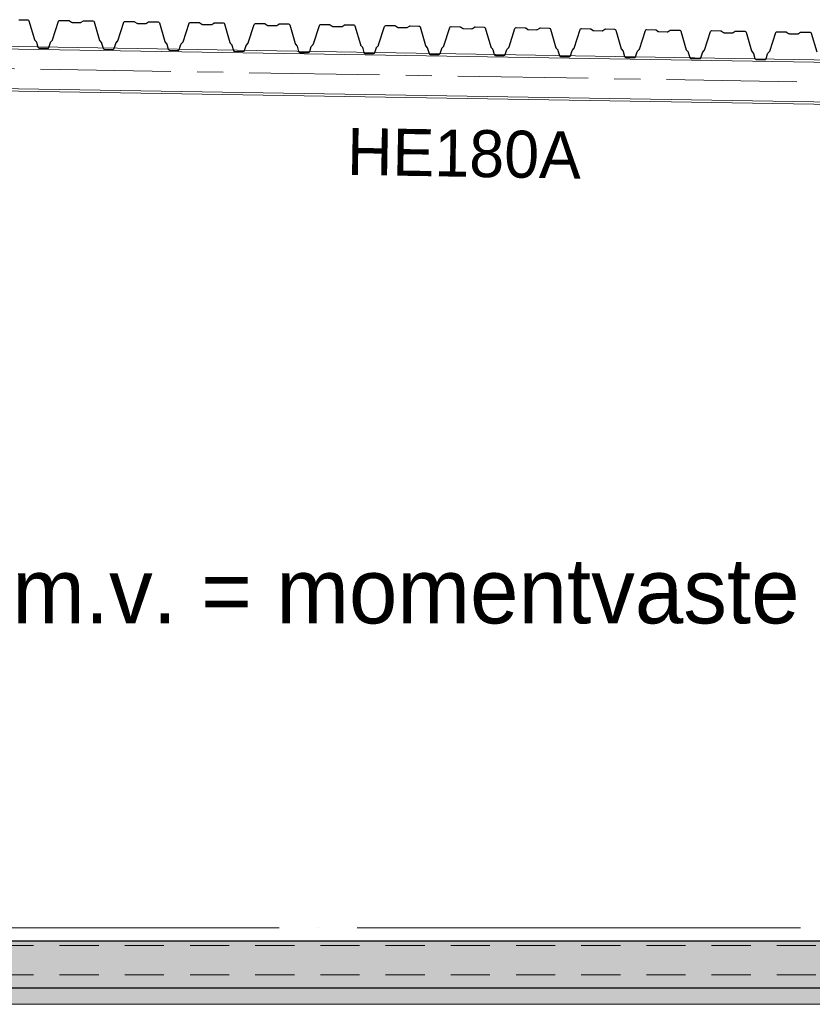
# Model space of a CAD drawing. Header units: millimetres. Extents: x 4517 to 474157, y -4632 to 9900.
# Tile 95 of 114: x 377773 to 380812, y 3107 to 6880. Entities that reach past the tile are written whole.
import ezdxf

# ---------------------------------------------------------------- set-up
doc = ezdxf.new("R2010")
doc.units = ezdxf.units.MM
for name, pattern in [('WSP_hartlijn', [800, 500, -100, 100, -100]), ('WSP_hhidden', [250, 150, -100]), ('WSP_stramienlijn', [2000, 1700, -150, 0, -150])]:
    doc.linetypes.add(name, pattern=pattern)
for name, color, linetype, lineweight in [('00_algemeen - hartlijn', 7, 'WSP_hartlijn', 13), ('00_text', 7, 'Continuous', 13), ('07_stramien - levels', 7, 'Continuous', 13), ('23_vloeren', 2, 'Continuous', 18), ('23_vloeren - hatch', 1, 'Continuous', 18), ('23_vloeren -cut-', 3, 'Continuous', 25), ('28_hoofddraagconstructies - kolommen en liggers', 1, 'Continuous', 13), ('28_hoofddraagconstructies - kolommen en liggers - staal', 1, 'Continuous', 13), ('28_hoofddraagconstructies - tags', 7, 'Continuous', 18)]:
    doc.layers.add(name, color=color, linetype=linetype, lineweight=lineweight)
doc.styles.add('Revittext', font='txt', dxfattribs={"height": 250})
doc.styles.add('Revittext_1', font='txt', dxfattribs={"height": 180})

# ---------------------------------------------------------------- blocks, each defined once
blk = doc.blocks.new('Floors 3 - Floors 3-1340461-as G')
at = {"layer": '23_vloeren - hatch', "linetype": 'WSP_hhidden', "lineweight": 13}
blk.add_hatch(color=256, dxfattribs=at).paths.add_polyline_path([(12384.3, 3107.5), (28920, 3107.5), (28920, 3170), (2780, 3169.3), (2780, 3107.5), (12305.5, 3107.5)])
at = {"layer": '23_vloeren'}
blk.add_line((28920, 3107.5), (2780, 3107.5), dxfattribs=at)
blk = doc.blocks.new('28_WSP_SF_staal - HE v21-0 - HE260B S355-1384947-as G')
at = {"layer": '28_hoofddraagconstructies - kolommen en liggers', "linetype": 'WSP_hhidden'}
blk.add_line((2860, 3220), (28920, 3220), dxfattribs=at)
blk = doc.blocks.new('28_WSP_SF_staal - HE v21-0 - HE180A-1315593-as G')
at = {"layer": '00_algemeen - hartlijn'}
blk.add_line((19987.1, 6703.6), (26053.4, 6603.8), dxfattribs=at)

msp = doc.modelspace()

# ---------------------------------------------------------------- hatches: boundary and pattern name
at = {"layer": '23_vloeren - hatch'}
h = msp.add_hatch(color=256, dxfattribs=at)
h.paths.add_polyline_path([(368505.3, 3170), (385986.4, 3170), (385986.4, 3350), (366836.4, 3350), (366836.4, 3341.5), (366781.1, 3341.5), (366772.6, 3338), (366769.1, 3329.5), (366769.1, 3237.5), (366772.6, 3229), (366781.1, 3225.5), (366836.4, 3225.5), (366836.4, 3170), (367875, 3170)])
h.paths.add_polyline_path([(359996.3, 3170), (366696.4, 3170), (366696.4, 3225.5), (366751.6, 3225.5), (366760.1, 3229), (366763.6, 3240.5), (366763.6, 3329.5), (366760.1, 3338), (366751.6, 3341.5), (366696.4, 3341.5), (366696.4, 3350), (359926.4, 3350), (359926.4, 3170)])

# ---------------------------------------------------------------- linework, layer by layer
at = {"layer": '07_stramien - levels', "linetype": 'WSP_stramienlijn'}
msp.add_line((355066.4, 3400), (399426.3, 3400), dxfattribs=at)
at = {"layer": '23_vloeren -cut-'}
for p, q in [((377770.3, 6880.4), (377804.1, 6879.9)), ((377804.1, 6879.9), (377807.1, 6878.8)), ((377807.1, 6878.8), (377808.9, 6876.2)), ((377808.9, 6876.2), (377829.5, 6804.7)), ((377899.6, 6803.6), (377922.5, 6874.4)), ((377922.5, 6874.4), (377924.4, 6877)), ((377924.4, 6877), (377927.4, 6877.9)), ((377927.4, 6877.9), (377961.2, 6877.4)), ((377961.2, 6877.4), (377962.6, 6877.1)), ((377962.6, 6877.1), (377964, 6876.5)), ((377964, 6876.5), (377971.8, 6871.1)), ((377971.8, 6871.1), (377973.2, 6870.4)), ((377973.2, 6870.4), (377974.6, 6870.2)), ((377974.6, 6870.2), (378006.7, 6869.7)), ((378006.7, 6869.7), (378008.1, 6869.9)), ((378008.1, 6869.9), (378009.4, 6870.5)), ((378009.4, 6870.5), (378017.5, 6875.6)), ((378017.5, 6875.6), (378018.8, 6876.2)), ((378018.8, 6876.2), (378020.3, 6876.4)), ((378020.3, 6876.4), (378054.1, 6875.9)), ((378054.1, 6875.9), (378057.1, 6874.9)), ((378057.1, 6874.9), (378058.8, 6872.3)), ((378058.8, 6872.3), (378079.5, 6800.7)), ((378149.6, 6799.6), (378172.5, 6870.5)), ((378172.5, 6870.5), (378174.3, 6873)), ((378174.3, 6873), (378177.3, 6874)), ((378177.3, 6874), (378211.2, 6873.4)), ((378211.2, 6873.4), (378212.6, 6873.2)), ((378212.6, 6873.2), (378213.9, 6872.5)), ((378213.9, 6872.5), (378221.8, 6867.1)), ((378221.8, 6867.1), (378223.1, 6866.5)), ((378259.4, 6866.5), (378267.5, 6871.7)), ((378267.5, 6871.7), (378268.8, 6872.3)), ((378268.8, 6872.3), (378270.2, 6872.5)), ((378270.2, 6872.5), (378304.1, 6871.9)), ((378304.1, 6871.9), (378307, 6870.9)), ((378307, 6870.9), (378308.8, 6868.3)), ((378308.8, 6868.3), (378329.5, 6796.8)), ((378422.5, 6866.5), (378424.3, 6869.1)), ((378424.3, 6869.1), (378427.3, 6870)), ((378427.3, 6870), (378461.1, 6869.5)), ((378461.1, 6869.5), (378462.6, 6869.2)), ((378462.6, 6869.2), (378463.9, 6868.6)), ((378463.9, 6868.6), (378471.8, 6863.2)), ((378509.4, 6862.6), (378517.4, 6867.7)), ((378517.4, 6867.7), (378518.8, 6868.3)), ((378518.8, 6868.3), (378520.2, 6868.5)), ((378520.2, 6868.5), (378554, 6868)), ((378554, 6868), (378557, 6867)), ((378557, 6867), (378558.8, 6864.4)), ((378223.1, 6866.5), (378224.6, 6866.2)), ((378224.6, 6866.2), (378256.6, 6865.7)), ((378256.6, 6865.7), (378258.1, 6865.9)), ((378258.1, 6865.9), (378259.4, 6866.5)), ((378399.5, 6795.7), (378422.5, 6866.5)), ((378471.8, 6863.2), (378473.1, 6862.5)), ((378473.1, 6862.5), (378474.5, 6862.3)), ((378474.5, 6862.3), (378506.6, 6861.8)), ((378506.6, 6861.8), (378508, 6862)), ((378508, 6862), (378509.4, 6862.6)), ((378558.8, 6864.4), (378579.4, 6792.8)), ((378649.5, 6791.7), (378672.4, 6862.6)), ((378672.4, 6862.6), (378674.3, 6865.1)), ((378674.3, 6865.1), (378677.3, 6866)), ((378677.3, 6866), (378711.1, 6865.5)), ((378711.1, 6865.5), (378712.6, 6865.3)), ((378712.6, 6865.3), (378713.9, 6864.6)), ((378713.9, 6864.6), (378721.7, 6859.2)), ((378721.7, 6859.2), (378723.1, 6858.6)), ((378723.1, 6858.6), (378724.5, 6858.3)), ((378724.5, 6858.3), (378756.6, 6857.8)), ((378756.6, 6857.8), (378758, 6858)), ((378758, 6858), (378759.3, 6858.6)), ((378759.3, 6858.6), (378767.4, 6863.8)), ((378767.4, 6863.8), (378768.7, 6864.4)), ((378768.7, 6864.4), (378770.2, 6864.6)), ((378770.2, 6864.6), (378804, 6864)), ((378804, 6864), (378807, 6863)), ((378807, 6863), (378808.7, 6860.4)), ((378808.7, 6860.4), (378829.4, 6788.8)), ((378899.5, 6787.7), (378922.4, 6858.6)), ((378922.4, 6858.6), (378924.2, 6861.2)), ((378924.2, 6861.2), (378927.2, 6862.1)), ((378927.2, 6862.1), (378961.1, 6861.6)), ((378961.1, 6861.6), (378962.5, 6861.3)), ((378962.5, 6861.3), (378963.8, 6860.7)), ((378963.8, 6860.7), (378971.7, 6855.2)), ((378971.7, 6855.2), (378973, 6854.6)), ((378973, 6854.6), (378974.5, 6854.4)), ((378974.5, 6854.4), (379006.5, 6853.9)), ((379006.5, 6853.9), (379008, 6854)), ((379008, 6854), (379009.3, 6854.6)), ((379009.3, 6854.6), (379017.4, 6859.8)), ((379017.4, 6859.8), (379018.7, 6860.4)), ((379018.7, 6860.4), (379020.1, 6860.6)), ((379020.1, 6860.6), (379054, 6860.1)), ((379054, 6860.1), (379056.9, 6859.1)), ((379056.9, 6859.1), (379058.7, 6856.5)), ((379058.7, 6856.5), (379079.4, 6784.9)), ((379149.5, 6783.8), (379172.4, 6854.7)), ((379172.4, 6854.7), (379174.2, 6857.2)), ((379174.2, 6857.2), (379177.2, 6858.1)), ((379177.2, 6858.1), (379211, 6857.6)), ((379211, 6857.6), (379212.5, 6857.4)), ((379212.5, 6857.4), (379213.8, 6856.7)), ((379213.8, 6856.7), (379221.7, 6851.3)), ((379221.7, 6851.3), (379223, 6850.6)), ((379223, 6850.6), (379224.4, 6850.4)), ((379224.4, 6850.4), (379256.5, 6849.9)), ((379256.5, 6849.9), (379257.9, 6850.1)), ((379257.9, 6850.1), (379259.3, 6850.7)), ((379259.3, 6850.7), (379267.3, 6855.9)), ((379267.3, 6855.9), (379268.7, 6856.5)), ((379268.7, 6856.5), (379270.1, 6856.7)), ((379270.1, 6856.7), (379304, 6856.1)), ((379304, 6856.1), (379306.9, 6855.1)), ((379306.9, 6855.1), (379308.7, 6852.5)), ((379308.7, 6852.5), (379329.3, 6780.9)), ((379399.4, 6779.8), (379422.3, 6850.7)), ((379422.3, 6850.7), (379424.2, 6853.2)), ((379424.2, 6853.2), (379427.2, 6854.2)), ((379427.2, 6854.2), (379461, 6853.6)), ((379461, 6853.6), (379462.5, 6853.4)), ((379462.5, 6853.4), (379463.8, 6852.8)), ((379463.8, 6852.8), (379471.7, 6847.3)), ((379471.7, 6847.3), (379473, 6846.7)), ((379473, 6846.7), (379474.4, 6846.4)), ((379474.4, 6846.4), (379506.5, 6845.9)), ((379506.5, 6845.9), (379507.9, 6846.1)), ((379507.9, 6846.1), (379509.2, 6846.7)), ((379509.2, 6846.7), (379517.3, 6851.9)), ((379517.3, 6851.9), (379518.6, 6852.5)), ((379518.6, 6852.5), (379520.1, 6852.7)), ((379520.1, 6852.7), (379553.9, 6852.2)), ((379553.9, 6852.2), (379556.9, 6851.1)), ((379556.9, 6851.1), (379558.6, 6848.6)), ((379558.6, 6848.6), (379579.3, 6777)), ((379649.4, 6775.9), (379672.3, 6846.8)), ((379672.3, 6846.8), (379674.2, 6849.3)), ((379674.2, 6849.3), (379677.1, 6850.2)), ((379677.1, 6850.2), (379711, 6849.7)), ((379711, 6849.7), (379712.4, 6849.4)), ((379712.4, 6849.4), (379713.7, 6848.8)), ((379713.7, 6848.8), (379721.6, 6843.4)), ((379721.6, 6843.4), (379722.9, 6842.7)), ((379722.9, 6842.7), (379724.4, 6842.5)), ((379724.4, 6842.5), (379756.4, 6842)), ((379756.4, 6842), (379757.9, 6842.2)), ((379757.9, 6842.2), (379759.2, 6842.8)), ((379759.2, 6842.8), (379767.3, 6848)), ((379767.3, 6848), (379768.6, 6848.6)), ((379768.6, 6848.6), (379770, 6848.7)), ((379770, 6848.7), (379803.9, 6848.2)), ((379803.9, 6848.2), (379806.8, 6847.2)), ((379806.8, 6847.2), (379808.6, 6844.6)), ((379808.6, 6844.6), (379829.3, 6773)), ((379899.4, 6771.9), (379922.3, 6842.8)), ((379922.3, 6842.8), (379924.1, 6845.3)), ((379924.1, 6845.3), (379927.1, 6846.3)), ((379927.1, 6846.3), (379960.9, 6845.7)), ((379960.9, 6845.7), (379962.4, 6845.5)), ((379962.4, 6845.5), (379963.7, 6844.8)), ((379963.7, 6844.8), (379971.6, 6839.4)), ((379971.6, 6839.4), (379972.9, 6838.8)), ((379972.9, 6838.8), (379974.3, 6838.5)), ((379974.3, 6838.5), (380006.4, 6838)), ((380006.4, 6838), (380007.9, 6838.2)), ((380007.9, 6838.2), (380009.2, 6838.8)), ((380009.2, 6838.8), (380017.2, 6844)), ((380017.2, 6844), (380018.6, 6844.6)), ((380018.6, 6844.6), (380020, 6844.8)), ((380020, 6844.8), (380053.9, 6844.3)), ((380053.9, 6844.3), (380056.8, 6843.2)), ((380056.8, 6843.2), (380058.6, 6840.6)), ((380058.6, 6840.6), (380079.2, 6769.1)), ((380149.3, 6768), (380172.2, 6838.8)), ((380172.2, 6838.8), (380174.1, 6841.4)), ((380174.1, 6841.4), (380177.1, 6842.3)), ((380177.1, 6842.3), (380210.9, 6841.8)), ((380210.9, 6841.8), (380212.4, 6841.5)), ((380212.4, 6841.5), (380213.7, 6840.9)), ((380213.7, 6840.9), (380221.6, 6835.5)), ((380221.6, 6835.5), (380222.9, 6834.8)), ((380222.9, 6834.8), (380224.3, 6834.6)), ((380224.3, 6834.6), (380256.4, 6834.1)), ((380256.4, 6834.1), (380257.8, 6834.3)), ((380257.8, 6834.3), (380259.2, 6834.9)), ((380259.2, 6834.9), (380267.2, 6840)), ((380267.2, 6840), (380268.5, 6840.6)), ((380268.5, 6840.6), (380270, 6840.8)), ((380270, 6840.8), (380303.8, 6840.3)), ((380303.8, 6840.3), (380306.8, 6839.3)), ((380306.8, 6839.3), (380308.6, 6836.7)), ((380308.6, 6836.7), (380329.2, 6765.1)), ((380399.3, 6764), (380422.2, 6834.9)), ((380422.2, 6834.9), (380424.1, 6837.4)), ((380424.1, 6837.4), (380427, 6838.4)), ((380427, 6838.4), (380460.9, 6837.8)), ((380460.9, 6837.8), (380462.3, 6837.6)), ((380462.3, 6837.6), (380463.6, 6836.9)), ((380463.6, 6836.9), (380471.5, 6831.5)), ((380471.5, 6831.5), (380472.8, 6830.9)), ((380472.8, 6830.9), (380474.3, 6830.6)), ((380474.3, 6830.6), (380506.3, 6830.1)), ((380506.3, 6830.1), (380507.8, 6830.3)), ((380507.8, 6830.3), (380509.1, 6830.9)), ((380509.1, 6830.9), (380517.2, 6836.1)), ((380517.2, 6836.1), (380518.5, 6836.7)), ((380518.5, 6836.7), (380520, 6836.9)), ((380520, 6836.9), (380553.8, 6836.3)), ((380553.8, 6836.3), (380556.8, 6835.3)), ((380556.8, 6835.3), (380558.5, 6832.7)), ((380558.5, 6832.7), (380579.2, 6761.2)), ((380649.3, 6760), (380672.2, 6830.9)), ((380672.2, 6830.9), (380674, 6833.5)), ((380674, 6833.5), (380677, 6834.4)), ((380677, 6834.4), (380710.9, 6833.9)), ((380710.9, 6833.9), (380712.3, 6833.6)), ((380712.3, 6833.6), (380713.6, 6833)), ((380713.6, 6833), (380721.5, 6827.5)), ((380759.1, 6827), (380767.1, 6832.1)), ((380767.1, 6832.1), (380768.5, 6832.7)), ((380768.5, 6832.7), (380769.9, 6832.9)), ((380769.9, 6832.9), (380803.8, 6832.4)), ((380803.8, 6832.4), (380806.7, 6831.4)), ((380806.7, 6831.4), (380808.5, 6828.8)), ((377829.5, 6804.7), (377829.9, 6803.7)), ((377829.9, 6803.7), (377830.6, 6802.8)), ((377830.6, 6802.8), (377836.3, 6796.2)), ((377836.3, 6796.2), (377836.9, 6795.3)), ((377836.9, 6795.3), (377837.3, 6794.3)), ((377837.3, 6794.3), (377843, 6774.8)), ((377885.2, 6774.1), (377891.5, 6793.4)), ((377891.5, 6793.4), (377891.9, 6794.4)), ((377891.9, 6794.4), (377892.6, 6795.3)), ((377892.6, 6795.3), (377898.5, 6801.7)), ((377898.5, 6801.7), (377899.2, 6802.6)), ((377899.2, 6802.6), (377899.6, 6803.6)), ((378079.5, 6800.7), (378079.9, 6799.7)), ((378079.9, 6799.7), (378080.5, 6798.8)), ((378080.5, 6798.8), (378086.3, 6792.2)), ((378086.3, 6792.2), (378086.9, 6791.3)), ((378086.9, 6791.3), (378087.3, 6790.3)), ((378141.9, 6790.4), (378142.5, 6791.3)), ((378142.5, 6791.3), (378148.5, 6797.7)), ((378148.5, 6797.7), (378149.1, 6798.6)), ((378149.1, 6798.6), (378149.6, 6799.6)), ((378329.5, 6796.8), (378329.9, 6795.8)), ((378329.9, 6795.8), (378330.5, 6794.9)), ((378330.5, 6794.9), (378336.2, 6788.2)), ((378392.5, 6787.3), (378398.5, 6793.8)), ((378398.5, 6793.8), (378399.1, 6794.7)), ((378399.1, 6794.7), (378399.5, 6795.7)), ((378579.4, 6792.8), (378579.8, 6791.8)), ((378579.8, 6791.8), (378580.5, 6790.9)), ((378649.1, 6790.7), (378649.5, 6791.7)), ((380721.5, 6827.5), (380722.8, 6826.9)), ((380722.8, 6826.9), (380724.3, 6826.7)), ((380724.3, 6826.7), (380756.3, 6826.2)), ((380756.3, 6826.2), (380757.8, 6826.4)), ((380757.8, 6826.4), (380759.1, 6827)), ((380808.5, 6828.8), (380829.1, 6757.2)), ((377843, 6774.8), (377844.7, 6772.2)), ((377844.7, 6772.2), (377847.7, 6771.2)), ((377847.7, 6771.2), (377880.4, 6770.7)), ((377880.4, 6770.7), (377883.4, 6771.6)), ((377883.4, 6771.6), (377885.2, 6774.1)), ((378087.3, 6790.3), (378092.9, 6770.8)), ((378092.9, 6770.8), (378094.7, 6768.2)), ((378094.7, 6768.2), (378097.7, 6767.2)), ((378097.7, 6767.2), (378130.4, 6766.7)), ((378130.4, 6766.7), (378133.4, 6767.6)), ((378133.4, 6767.6), (378135.2, 6770.2)), ((378135.2, 6770.2), (378141.4, 6789.4)), ((378141.4, 6789.4), (378141.9, 6790.4)), ((378336.2, 6788.2), (378336.9, 6787.3)), ((378336.9, 6787.3), (378337.3, 6786.3)), ((378337.3, 6786.3), (378342.9, 6766.9)), ((378342.9, 6766.9), (378344.7, 6764.3)), ((378344.7, 6764.3), (378347.6, 6763.3)), ((378347.6, 6763.3), (378380.3, 6762.7)), ((378380.3, 6762.7), (378383.3, 6763.7)), ((378383.3, 6763.7), (378385.2, 6766.2)), ((378385.2, 6766.2), (378391.4, 6785.5)), ((378391.4, 6785.5), (378391.8, 6786.5)), ((378391.8, 6786.5), (378392.5, 6787.3)), ((378580.5, 6790.9), (378586.2, 6784.3)), ((378586.2, 6784.3), (378586.8, 6783.4)), ((378586.8, 6783.4), (378587.2, 6782.4)), ((378587.2, 6782.4), (378592.9, 6762.9)), ((378592.9, 6762.9), (378594.6, 6760.3)), ((378594.6, 6760.3), (378597.6, 6759.3)), ((378597.6, 6759.3), (378630.3, 6758.8)), ((378630.3, 6758.8), (378633.3, 6759.7)), ((378633.3, 6759.7), (378635.1, 6762.2)), ((378635.1, 6762.2), (378641.4, 6781.5)), ((378641.4, 6781.5), (378641.8, 6782.5)), ((378641.8, 6782.5), (378642.5, 6783.4)), ((378642.5, 6783.4), (378648.4, 6789.8)), ((378648.4, 6789.8), (378649.1, 6790.7)), ((378829.4, 6788.8), (378829.8, 6787.8)), ((378829.8, 6787.8), (378830.4, 6787)), ((378830.4, 6787), (378836.2, 6780.3)), ((378836.2, 6780.3), (378836.8, 6779.4)), ((378836.8, 6779.4), (378837.2, 6778.4)), ((378837.2, 6778.4), (378842.8, 6759)), ((378842.8, 6759), (378844.6, 6756.4)), ((378844.6, 6756.4), (378847.6, 6755.3)), ((378847.6, 6755.3), (378880.3, 6754.8)), ((378880.3, 6754.8), (378883.3, 6755.8)), ((378883.3, 6755.8), (378885.1, 6758.3)), ((378885.1, 6758.3), (378891.3, 6777.6)), ((378891.3, 6777.6), (378891.8, 6778.6)), ((378891.8, 6778.6), (378892.4, 6779.4)), ((378892.4, 6779.4), (378898.4, 6785.9)), ((378898.4, 6785.9), (378899, 6786.8)), ((378899, 6786.8), (378899.5, 6787.7)), ((379079.4, 6784.9), (379079.8, 6783.9)), ((379079.8, 6783.9), (379080.4, 6783)), ((379080.4, 6783), (379086.2, 6776.4)), ((379086.2, 6776.4), (379086.8, 6775.5)), ((379086.8, 6775.5), (379087.2, 6774.5)), ((379087.2, 6774.5), (379092.8, 6755)), ((379092.8, 6755), (379094.6, 6752.4)), ((379133.2, 6751.8), (379135.1, 6754.3)), ((379135.1, 6754.3), (379141.3, 6773.6)), ((379141.3, 6773.6), (379141.8, 6774.6)), ((379141.8, 6774.6), (379142.4, 6775.5)), ((379142.4, 6775.5), (379148.4, 6781.9)), ((379148.4, 6781.9), (379149, 6782.8)), ((379149, 6782.8), (379149.5, 6783.8)), ((379329.3, 6780.9), (379329.7, 6779.9)), ((379329.7, 6779.9), (379330.4, 6779)), ((379330.4, 6779), (379336.1, 6772.4)), ((379336.1, 6772.4), (379336.7, 6771.5)), ((379336.7, 6771.5), (379337.1, 6770.5)), ((379337.1, 6770.5), (379342.8, 6751)), ((379385, 6750.4), (379391.3, 6769.7)), ((379391.3, 6769.7), (379391.7, 6770.7)), ((379391.7, 6770.7), (379392.4, 6771.5)), ((379392.4, 6771.5), (379398.3, 6778)), ((379398.3, 6778), (379399, 6778.8)), ((379399, 6778.8), (379399.4, 6779.8)), ((379579.3, 6777), (379579.7, 6776)), ((379579.7, 6776), (379580.3, 6775.1)), ((379580.3, 6775.1), (379586.1, 6768.5)), ((379586.1, 6768.5), (379586.7, 6767.6)), ((379586.7, 6767.6), (379587.1, 6766.6)), ((379587.1, 6766.6), (379592.7, 6747.1)), ((379635, 6746.4), (379641.3, 6765.7)), ((379641.3, 6765.7), (379641.7, 6766.7)), ((379641.7, 6766.7), (379642.3, 6767.6)), ((379642.3, 6767.6), (379648.3, 6774)), ((379648.3, 6774), (379648.9, 6774.9)), ((379648.9, 6774.9), (379649.4, 6775.9)), ((379829.3, 6773), (379829.7, 6772)), ((379829.7, 6772), (379830.3, 6771.1)), ((379830.3, 6771.1), (379836.1, 6764.5)), ((379836.1, 6764.5), (379836.7, 6763.6)), ((379836.7, 6763.6), (379837.1, 6762.6)), ((379837.1, 6762.6), (379842.7, 6743.1)), ((379885, 6742.5), (379891.2, 6761.8)), ((379891.2, 6761.8), (379891.7, 6762.7)), ((379891.7, 6762.7), (379892.3, 6763.6)), ((379892.3, 6763.6), (379898.3, 6770.1)), ((379898.3, 6770.1), (379898.9, 6770.9)), ((379898.9, 6770.9), (379899.4, 6771.9)), ((380079.2, 6769.1), (380079.7, 6768.1)), ((380079.7, 6768.1), (380080.3, 6767.2)), ((380080.3, 6767.2), (380086, 6760.5)), ((380086, 6760.5), (380086.6, 6759.7)), ((380086.6, 6759.7), (380087.1, 6758.7)), ((380087.1, 6758.7), (380092.7, 6739.2)), ((380135, 6738.5), (380141.2, 6757.8)), ((380141.2, 6757.8), (380141.6, 6758.8)), ((380141.6, 6758.8), (380142.3, 6759.7)), ((380142.3, 6759.7), (380148.2, 6766.1)), ((380148.2, 6766.1), (380148.9, 6767)), ((380148.9, 6767), (380149.3, 6768)), ((380329.2, 6765.1), (380329.6, 6764.1)), ((380329.6, 6764.1), (380330.2, 6763.2)), ((380330.2, 6763.2), (380336, 6756.6)), ((380336, 6756.6), (380336.6, 6755.7)), ((380336.6, 6755.7), (380337, 6754.7)), ((380337, 6754.7), (380342.6, 6735.2)), ((380384.9, 6734.6), (380391.2, 6753.8)), ((380391.2, 6753.8), (380391.6, 6754.8)), ((380391.6, 6754.8), (380392.2, 6755.7)), ((380392.2, 6755.7), (380398.2, 6762.1)), ((380398.2, 6762.1), (380398.9, 6763)), ((380398.9, 6763), (380399.3, 6764)), ((380579.2, 6761.2), (380579.6, 6760.2)), ((380579.6, 6760.2), (380580.2, 6759.3)), ((380580.2, 6759.3), (380586, 6752.6)), ((380642.2, 6751.7), (380648.2, 6758.2)), ((380648.2, 6758.2), (380648.8, 6759.1)), ((380648.8, 6759.1), (380649.3, 6760)), ((379094.6, 6752.4), (379097.5, 6751.4)), ((379097.5, 6751.4), (379130.2, 6750.9)), ((379130.2, 6750.9), (379133.2, 6751.8)), ((379342.8, 6751), (379344.5, 6748.5)), ((379344.5, 6748.5), (379347.5, 6747.4)), ((379347.5, 6747.4), (379380.2, 6746.9)), ((379380.2, 6746.9), (379383.2, 6747.9)), ((379383.2, 6747.9), (379385, 6750.4)), ((379592.7, 6747.1), (379594.5, 6744.5)), ((379594.5, 6744.5), (379597.5, 6743.5)), ((379597.5, 6743.5), (379630.2, 6743)), ((379630.2, 6743), (379633.2, 6743.9)), ((379633.2, 6743.9), (379635, 6746.4)), ((379842.7, 6743.1), (379844.5, 6740.6)), ((379844.5, 6740.6), (379847.4, 6739.5)), ((379847.4, 6739.5), (379880.1, 6739)), ((379880.1, 6739), (379883.1, 6739.9)), ((379883.1, 6739.9), (379885, 6742.5)), ((380092.7, 6739.2), (380094.4, 6736.6)), ((380094.4, 6736.6), (380097.4, 6735.6)), ((380097.4, 6735.6), (380130.1, 6735.1)), ((380130.1, 6735.1), (380133.1, 6736)), ((380133.1, 6736), (380135, 6738.5)), ((380342.6, 6735.2), (380344.4, 6732.6)), ((380344.4, 6732.6), (380347.4, 6731.6)), ((380347.4, 6731.6), (380380.1, 6731.1)), ((380380.1, 6731.1), (380383.1, 6732)), ((380383.1, 6732), (380384.9, 6734.6)), ((380586, 6752.6), (380586.6, 6751.7)), ((380586.6, 6751.7), (380587, 6750.7)), ((380587, 6750.7), (380592.6, 6731.3)), ((380592.6, 6731.3), (380594.4, 6728.7)), ((380594.4, 6728.7), (380597.3, 6727.7)), ((380597.3, 6727.7), (380630.1, 6727.1)), ((380630.1, 6727.1), (380633, 6728.1)), ((380633, 6728.1), (380634.9, 6730.6)), ((380634.9, 6730.6), (380641.1, 6749.9)), ((380641.1, 6749.9), (380641.6, 6750.9)), ((380641.6, 6750.9), (380642.2, 6751.7)), ((385986.4, 3350), (366836.4, 3350)), ((366836.4, 3170), (385986.4, 3170))]:
    msp.add_line(p, q, dxfattribs=at)
at = {"layer": '28_hoofddraagconstructies - kolommen en liggers', "linetype": 'WSP_hhidden'}
msp.add_line((359926.4, 3332.5), (385986.4, 3332.5), dxfattribs=at)
at = {"layer": '28_hoofddraagconstructies - kolommen en liggers - staal'}
for p, q in [((372866.3, 6848.5), (385995.8, 6632.5)), ((384093.9, 6673.3), (372866.5, 6858)), ((372863.7, 6687), (386134.8, 6468.7)), ((372863.8, 6696.5), (386135, 6478.2)), ((359766.4, 3107.5), (386146.4, 3107.5))]:
    msp.add_line(p, q, dxfattribs=at)

# ---------------------------------------------------------------- block references
at = {"layer": '23_vloeren'}
msp.add_blockref('Floors 3 - Floors 3-1340461-as G', (357066.4, 0), dxfattribs=at)
at = {"layer": '28_hoofddraagconstructies - kolommen en liggers', "linetype": 'WSP_hhidden'}
for name in ['28_WSP_SF_staal - HE v21-0 - HE180A-1315593-as G', '28_WSP_SF_staal - HE v21-0 - HE260B S355-1384947-as G']:
    msp.add_blockref(name, (357066.4, 0), dxfattribs=at)

# ---------------------------------------------------------------- texts
at = {"layer": '00_text', "lineweight": 18, "insert": (377744.7, 4817.1), "char_height": 250, "width": 5900.42, "attachment_point": 1, "style": 'Revittext'}
msp.add_mtext('m.v. = momentvaste verbinding', dxfattribs=at)
at = {"layer": '28_hoofddraagconstructies - tags', "lineweight": 13, "insert": (379030.6, 6465.9), "char_height": 180, "width": 1122.362, "attachment_point": 1, "rotation": 359.0574, "style": 'Revittext_1'}
msp.add_mtext('HE180A', dxfattribs=at)

doc.saveas('drawing.dxf')
